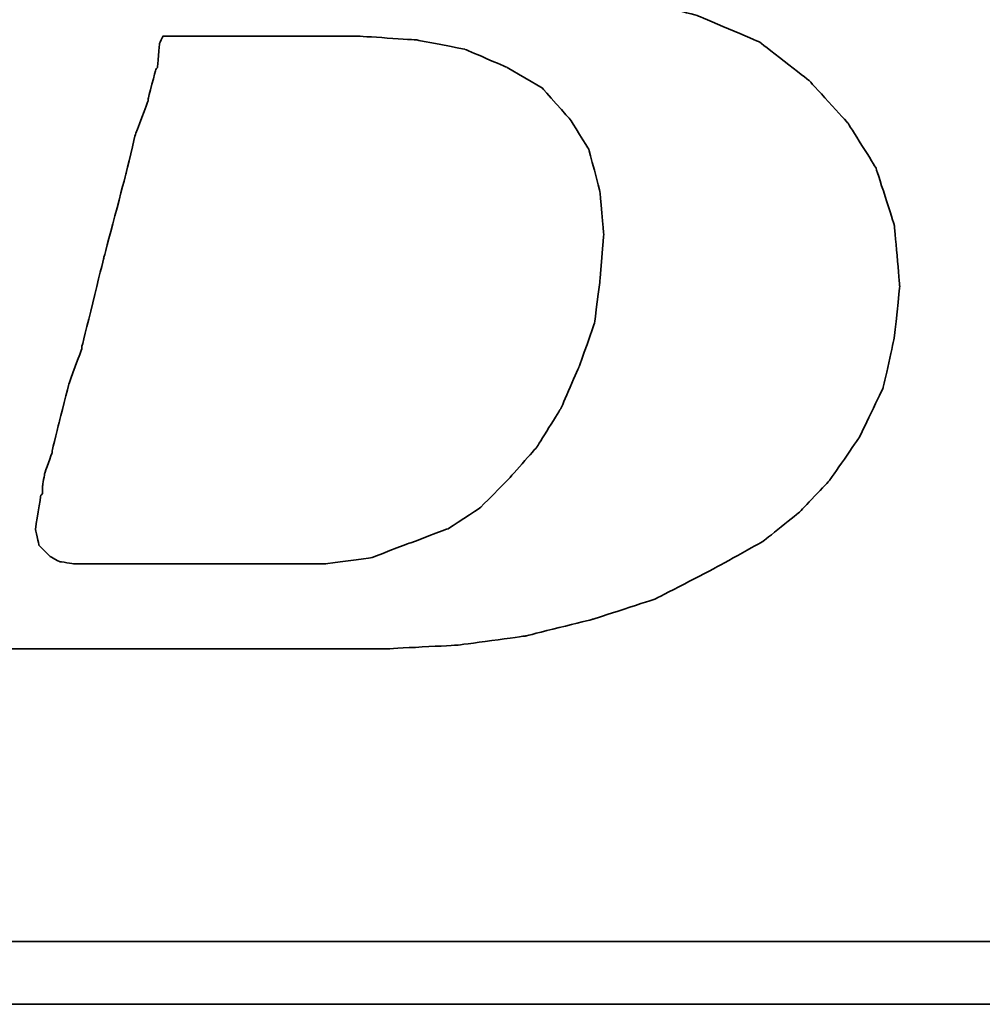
# Model space of a CAD drawing. Extents: x 158 to 713, y 26 to 428.
# Tile 27 of 50: x 674.26 to 675.88, y 88.39 to 90.04. Entities that reach past the tile are written whole.
import ezdxf

# ---------------------------------------------------------------- set-up
doc = ezdxf.new("R2010")
doc.units = 0
doc.header["$MEASUREMENT"] = 0
doc.layers.add('DIM', color=4, linetype='CONTINUOUS')
doc.layers.add('layer 1', color=7, linetype='CONTINUOUS')

# ---------------------------------------------------------------- blocks, each defined once
blk = doc.blocks.new('TBI MOTION logo(完整正式版)')
at = {"layer": 'layer 1', "color": 22, "lineweight": 35}
for points, knots in [([(-64.65375, -6.86375), (-64.65375, -6.86375), (-64.84375, -7.29625), (-64.84375, -7.29625), (-64.84375, -7.29625), (-64.84375, -7.29625), (-64.86875, -7.34375), (-64.86875, -7.34375), (-64.86875, -7.34375), (-64.86875, -7.34375), (-64.86875, -7.36875), (-64.86875, -7.36875), (-64.86875, -7.36875), (-64.86875, -7.36875), (-65.15375, -7.65375), (-65.15375, -7.65375), (-65.15375, -7.65375), (-65.15375, -7.65375), (-65.17875, -7.65375), (-65.17875, -7.65375), (-65.17875, -7.65375), (-65.17875, -7.65375), (-65.20375, -7.67875), (-65.20375, -7.67875), (-65.20375, -7.67875), (-65.20375, -7.67875), (-65.58875, -7.87125), (-65.58875, -7.87125), (-65.58875, -7.87125), (-65.58875, -7.87125), (-65.63375, -7.87125), (-65.63375, -7.87125), (-65.63375, -7.87125), (-65.63375, -7.87125), (-65.65875, -7.89375), (-65.65875, -7.89375), (-65.65875, -7.89375), (-65.65875, -7.89375), (-66.09375, -7.94375), (-66.09375, -7.94375), (-66.09375, -7.94375), (-66.09375, -7.94375), (-66.11375, -7.94375), (-66.11375, -7.94375), (-66.11375, -7.94375), (-66.11375, -7.94375), (-66.16375, -7.94375), (-66.16375, -7.94375), (-66.16375, -7.94375), (-66.16375, -7.94375), (-66.30875, -7.94375), (-66.30875, -7.94375), (-66.30875, -7.94375), (-66.30875, -7.94375), (-66.69375, -7.94375), (-66.69375, -7.94375), (-66.69375, -7.94375), (-66.69375, -7.94375), (-67.07375, -7.94375), (-67.07375, -7.94375), (-67.07375, -7.94375), (-67.07375, -7.94375), (-67.12375, -7.94375), (-67.12375, -7.94375), (-67.12375, -7.94375), (-67.12375, -7.94375), (-67.12375, -7.96625), (-67.12375, -7.96625), (-67.12375, -7.96625), (-67.12375, -7.96625), (-67.14875, -7.99125), (-67.14875, -7.99125), (-67.14875, -7.99125), (-67.14875, -7.99125), (-67.24375, -8.34875), (-67.24375, -8.34875), (-67.24375, -8.34875), (-67.24375, -8.34875), (-67.31375, -8.68625), (-67.31375, -8.68625), (-67.31375, -8.68625), (-67.31375, -8.68625), (-67.26875, -8.68625), (-67.26875, -8.68625), (-67.26875, -8.68625), (-67.26875, -8.68625), (-67.07375, -8.68625), (-67.07375, -8.68625), (-67.07375, -8.68625), (-67.07375, -8.68625), (-66.54875, -8.68625), (-66.54875, -8.68625), (-66.54875, -8.68625), (-66.54875, -8.68625), (-65.82625, -8.68625), (-65.82625, -8.68625), (-65.82625, -8.68625), (-65.82625, -8.68625), (-65.01375, -8.68625), (-65.01375, -8.68625), (-65.01375, -8.68625), (-65.01375, -8.68625), (-64.05375, -8.68625), (-64.05375, -8.68625), (-64.05375, -8.68625), (-64.05375, -8.68625), (-62.08375, -8.68625), (-62.08375, -8.68625), (-62.08375, -8.68625), (-62.08375, -8.68625), (-60.06875, -8.68625), (-60.06875, -8.68625), (-60.06875, -8.68625), (-60.06875, -8.68625), (-59.10875, -8.68625), (-59.10875, -8.68625), (-59.10875, -8.68625), (-59.10875, -8.68625), (-58.29375, -8.68625), (-58.29375, -8.68625), (-58.29375, -8.68625), (-58.29375, -8.68625), (-57.57375, -8.68625), (-57.57375, -8.68625), (-57.57375, -8.68625), (-57.57375, -8.68625), (-57.04875, -8.68625), (-57.04875, -8.68625), (-57.04875, -8.68625), (-57.04875, -8.68625), (-56.85375, -8.68625), (-56.85375, -8.68625), (-56.85375, -8.68625), (-56.85375, -8.68625), (-56.70875, -8.68625), (-56.70875, -8.68625), (-56.70875, -8.68625), (-56.70875, -8.68625), (-56.61375, -8.68625), (-56.61375, -8.68625), (-56.61375, -8.68625), (-56.61375, -8.68625), (-56.56875, -8.68625), (-56.56875, -8.68625), (-56.56875, -8.68625), (-56.56875, -8.68625), (-55.65375, -8.63875), (-55.65375, -8.63875), (-55.65375, -8.63875), (-55.65375, -8.63875), (-54.76875, -8.51875), (-54.76875, -8.51875), (-54.76875, -8.51875), (-54.76875, -8.51875), (-53.90375, -8.30375), (-53.90375, -8.30375), (-53.90375, -8.30375), (-53.90375, -8.30375), (-53.08875, -8.03875), (-53.08875, -8.03875), (-53.08875, -8.03875), (-53.08875, -8.03875), (-52.34375, -7.65375), (-52.34375, -7.65375), (-52.34375, -7.65375), (-52.34375, -7.65375), (-51.69875, -7.29625), (-51.69875, -7.29625), (-51.69875, -7.29625), (-51.69875, -7.29625), (-51.21875, -6.91125), (-51.21875, -6.91125), (-51.21875, -6.91125), (-51.21875, -6.91125), (-50.83375, -6.50375), (-50.83375, -6.50375), (-50.83375, -6.50375), (-50.83375, -6.50375), (-50.44875, -5.94875), (-50.44875, -5.94875), (-50.44875, -5.94875), (-50.44875, -5.94875), (-50.13875, -5.30375), (-50.13875, -5.30375), (-50.13875, -5.30375), (-50.13875, -5.30375), (-49.99375, -4.65375), (-49.99375, -4.65375), (-49.99375, -4.65375), (-49.99375, -4.65375), (-49.92375, -3.98375), (-49.92375, -3.98375), (-49.92375, -3.98375), (-49.92375, -3.98375), (-49.99375, -3.19374), (-49.99375, -3.19374), (-49.99375, -3.19374), (-49.99375, -3.19374), (-50.23374, -2.44874), (-50.23374, -2.44874), (-50.23374, -2.44874), (-50.23374, -2.44874), (-50.59375, -1.87374), (-50.59375, -1.87374), (-50.59375, -1.87374), (-50.59375, -1.87374), (-51.09875, -1.31874), (-51.09875, -1.31874), (-51.09875, -1.31874), (-51.09875, -1.31874), (-51.74375, -0.81875), (-51.74375, -0.81875), (-51.74375, -0.81875), (-51.74375, -0.81875), (-52.53875, -0.48125), (-52.53875, -0.48125), (-52.53875, -0.48125), (-52.53875, -0.48125), (-53.47375, -0.21875), (-53.47375, -0.21875), (-53.47375, -0.21875), (-53.47375, -0.21875), (-54.52875, -0.04874), (-54.52875, -0.04874), (-54.52875, -0.04874), (-54.52875, -0.04874), (-55.65375, 0.12125), (-55.65375, 0.12125), (-55.65375, 0.12125), (-55.65375, 0.12125), (-54.50375, 0.28624), (-54.50375, 0.28624), (-54.50375, 0.28624), (-54.50375, 0.28624), (-53.83375, 0.38124), (-53.83375, 0.38124), (-53.83375, 0.38124), (-53.83375, 0.38124), (-53.18375, 0.50125), (-53.18375, 0.50125), (-53.18375, 0.50125), (-53.18375, 0.50125), (-52.55875, 0.66874), (-52.55875, 0.66874), (-52.55875, 0.66874), (-52.55875, 0.66874), (-52.03375, 0.86124), (-52.03375, 0.86124), (-52.03375, 0.86124), (-52.03375, 0.86124), (-51.50374, 1.03124), (-51.50374, 1.03124), (-51.50374, 1.03124), (-51.50374, 1.03124), (-51.09875, 1.27125), (-51.09875, 1.27125), (-51.09875, 1.27125), (-51.09875, 1.27125), (-50.71375, 1.48624), (-50.71375, 1.48624), (-50.71375, 1.48624), (-50.71375, 1.48624), (-50.37625, 1.77625), (-50.37625, 1.77625), (-50.37625, 1.77625), (-50.37625, 1.77625), (-49.82375, 2.37625), (-49.82375, 2.37625), (-49.82375, 2.37625), (-49.82375, 2.37625), (-49.41875, 2.99625), (-49.41875, 2.99625), (-49.41875, 2.99625), (-49.41875, 2.99625), (-49.22375, 3.76625), (-49.22375, 3.76625), (-49.22375, 3.76625), (-49.22375, 3.76625), (-49.15375, 4.50874), (-49.15375, 4.50874), (-49.15375, 4.50874), (-49.15375, 4.50874), (-49.20375, 5.25125), (-49.20375, 5.25125), (-49.20375, 5.25125), (-49.20375, 5.25125), (-49.41875, 5.92625), (-49.41875, 5.92625), (-49.41875, 5.92625), (-49.41875, 5.92625), (-49.77875, 6.47625), (-49.77875, 6.47625), (-49.77875, 6.47625), (-49.77875, 6.47625), (-50.33125, 7.02624), (-50.33125, 7.02624), (-50.33125, 7.02624), (-50.33125, 7.02624), (-51.00125, 7.43625), (-51.00125, 7.43625), (-51.00125, 7.43625), (-51.00125, 7.43625), (-51.79375, 7.72625), (-51.79375, 7.72625), (-51.79375, 7.72625), (-51.79375, 7.72625), (-52.72875, 7.89124), (-52.72875, 7.89124), (-52.72875, 7.89124), (-52.72875, 7.89124), (-53.83375, 7.98625), (-53.83375, 7.98625), (-53.83375, 7.98625), (-53.83375, 7.98625), (-53.92875, 7.98625), (-53.92875, 7.98625), (-53.92875, 7.98625), (-53.92875, 7.98625), (-54.26375, 7.98625), (-54.26375, 7.98625), (-54.26375, 7.98625), (-54.26375, 7.98625), (-54.74375, 7.98625), (-54.74375, 7.98625), (-54.74375, 7.98625), (-54.74375, 7.98625), (-55.36875, 7.98625), (-55.36875, 7.98625), (-55.36875, 7.98625), (-55.36875, 7.98625), (-56.13375, 7.98625), (-56.13375, 7.98625), (-56.13375, 7.98625), (-56.13375, 7.98625), (-56.94875, 7.98625), (-56.94875, 7.98625), (-56.94875, 7.98625), (-56.94875, 7.98625), (-58.77625, 7.98625), (-58.77625, 7.98625), (-58.77625, 7.98625), (-58.77625, 7.98625), (-60.59875, 7.98625), (-60.59875, 7.98625), (-60.59875, 7.98625), (-60.59875, 7.98625), (-61.41375, 7.98625), (-61.41375, 7.98625), (-61.41375, 7.98625), (-61.41375, 7.98625), (-62.17875, 7.98625), (-62.17875, 7.98625), (-62.17875, 7.98625), (-62.17875, 7.98625), (-62.80375, 7.98625), (-62.80375, 7.98625), (-62.80375, 7.98625), (-62.80375, 7.98625), (-63.30625, 7.98625), (-63.30625, 7.98625), (-63.30625, 7.98625), (-63.30625, 7.98625), (-63.57375, 7.98625), (-63.57375, 7.98625), (-63.57375, 7.98625), (-63.57375, 7.98625), (-63.57375, 7.96375), (-63.57375, 7.96375), (-63.57375, 7.96375), (-63.57375, 7.96375), (-63.59875, 7.94125), (-63.59875, 7.94125), (-63.59875, 7.94125), (-63.59875, 7.94125), (-63.69375, 7.55625), (-63.69375, 7.55625), (-63.69375, 7.55625), (-63.69375, 7.55625), (-63.76375, 7.24624), (-63.76375, 7.24624), (-63.76375, 7.24624), (-63.76375, 7.24624), (-63.23875, 7.24624), (-63.23875, 7.24624), (-63.23875, 7.24624), (-63.23875, 7.24624), (-62.75875, 7.24624), (-62.75875, 7.24624), (-62.75875, 7.24624), (-62.75875, 7.24624), (-62.61125, 7.24624), (-62.61125, 7.24624), (-62.61125, 7.24624), (-62.61125, 7.24624), (-62.56625, 7.24624), (-62.56625, 7.24624), (-62.56625, 7.24624), (-62.56625, 7.24624), (-62.22875, 7.24624), (-62.22875, 7.24624), (-62.22875, 7.24624), (-62.22875, 7.24624), (-62.20375, 7.24624), (-62.20375, 7.24624), (-62.20375, 7.24624), (-62.20375, 7.24624), (-62.17875, 7.21875), (-62.17875, 7.21875), (-62.17875, 7.21875), (-62.17875, 7.21875), (-61.96375, 7.17125), (-61.96375, 7.17125), (-61.96375, 7.17125), (-61.96375, 7.17125), (-61.72375, 7.12624), (-61.72375, 7.12624), (-61.72375, 7.12624), (-61.72375, 7.12624), (-61.70375, 7.12624), (-61.70375, 7.12624), (-61.70375, 7.12624), (-61.70375, 7.12624), (-61.55875, 7.07624), (-61.55875, 7.07624), (-61.55875, 7.07624), (-61.55875, 7.07624), (-61.50875, 7.07624), (-61.50875, 7.07624), (-61.50875, 7.07624), (-61.50875, 7.07624), (-61.48375, 7.02624), (-61.48375, 7.02624), (-61.48375, 7.02624), (-61.48375, 7.02624), (-61.31875, 6.83375), (-61.31875, 6.83375), (-61.31875, 6.83375), (-61.31875, 6.83375), (-61.29375, 6.81125), (-61.29375, 6.81125), (-61.29375, 6.81125), (-61.29375, 6.81125), (-61.29375, 6.78625), (-61.29375, 6.78625), (-61.29375, 6.78625), (-61.29375, 6.78625), (-61.19875, 6.50124), (-61.19875, 6.50124), (-61.19875, 6.50124), (-61.19875, 6.50124), (-61.17375, 6.45124), (-61.17375, 6.45124), (-61.17375, 6.45124), (-61.17375, 6.45124), (-61.19875, 6.40625), (-61.19875, 6.40625), (-61.19875, 6.40625), (-61.19875, 6.40625), (-61.26875, 5.99624), (-61.26875, 5.99624), (-61.26875, 5.99624), (-61.26875, 5.99624), (-61.26875, 5.85125), (-61.26875, 5.85125), (-61.26875, 5.85125), (-61.26875, 5.85125), (-61.26875, 5.82625), (-61.26875, 5.82625), (-61.26875, 5.82625), (-61.26875, 5.82625), (-61.29375, 5.80625), (-61.29375, 5.80625), (-61.29375, 5.80625), (-61.29375, 5.80625), (-61.34125, 5.66125), (-61.34125, 5.66125), (-61.34125, 5.66125), (-61.34125, 5.66125), (-61.41375, 5.44625), (-61.41375, 5.44625), (-61.41375, 5.44625), (-61.41375, 5.44625), (-61.48375, 5.15625), (-61.48375, 5.15625), (-61.48375, 5.15625), (-61.48375, 5.15625), (-61.58375, 4.82124), (-61.58375, 4.82124), (-61.58375, 4.82124), (-61.58375, 4.82124), (-61.79875, 4.00375), (-61.79875, 4.00375), (-61.79875, 4.00375), (-61.79875, 4.00375), (-62.05875, 2.99625), (-62.05875, 2.99625), (-62.05875, 2.99625), (-62.05875, 2.99625), (-62.34875, 1.91625), (-62.34875, 1.91625), (-62.34875, 1.91625), (-62.34875, 1.91625), (-62.97375, -0.41124), (-62.97375, -0.41124), (-62.97375, -0.41124), (-62.97375, -0.41124), (-63.59875, -2.75875), (-63.59875, -2.75875), (-63.59875, -2.75875), (-63.59875, -2.75875), (-63.88375, -3.86374), (-63.88375, -3.86374), (-63.88375, -3.86374), (-63.88375, -3.86374), (-64.14875, -4.82374), (-64.14875, -4.82374), (-64.14875, -4.82374), (-64.14875, -4.82374), (-64.36375, -5.64125), (-64.36375, -5.64125), (-64.36375, -5.64125), (-64.36375, -5.64125), (-64.43625, -5.97625), (-64.43625, -5.97625), (-64.43625, -5.97625), (-64.43625, -5.97625), (-64.50875, -6.28625), (-64.50875, -6.28625), (-64.50875, -6.28625), (-64.50875, -6.28625), (-64.50875, -6.30875), (-64.50875, -6.30875), (-64.50875, -6.30875), (-64.50875, -6.30875), (-64.57875, -6.50375), (-64.57875, -6.50375), (-64.57875, -6.50375), (-64.57875, -6.50375), (-64.62875, -6.69625), (-64.62875, -6.69625), (-64.62875, -6.69625), (-64.62875, -6.69625), (-64.62875, -6.76875), (-64.62875, -6.76875), (-64.62875, -6.76875), (-64.62875, -6.76875), (-64.62875, -6.81375), (-64.62875, -6.81375), (-64.62875, -6.81375), (-64.62875, -6.81375), (-64.62875, -6.83875), (-64.62875, -6.83875), (-64.62875, -6.83875), (-64.62875, -6.83875), (-64.65375, -6.86375), (-64.65375, -6.86375)], [0, 0, 0, 0, 0.00719424, 0.00719424, 0.00719424, 0.00719425, 0.01438849, 0.01438849, 0.01438849, 0.0143885, 0.02158273, 0.02158273, 0.02158273, 0.02158274, 0.02877698, 0.02877698, 0.02877698, 0.02877699, 0.03597122, 0.03597122, 0.03597122, 0.03597123, 0.04316547, 0.04316547, 0.04316547, 0.04316548, 0.05035971, 0.05035971, 0.05035971, 0.05035972, 0.05755396, 0.05755396, 0.05755396, 0.05755397, 0.0647482, 0.0647482, 0.0647482, 0.06474821, 0.07194245, 0.07194245, 0.07194245, 0.07194246, 0.07913669, 0.07913669, 0.07913669, 0.0791367, 0.08633094, 0.08633094, 0.08633094, 0.08633095, 0.09352518, 0.09352518, 0.09352518, 0.09352519, 0.10071942, 0.10071942, 0.10071942, 0.10071943, 0.10791367, 0.10791367, 0.10791367, 0.10791368, 0.11510791, 0.11510791, 0.11510791, 0.11510792, 0.12230216, 0.12230216, 0.12230216, 0.12230217, 0.1294964, 0.1294964, 0.1294964, 0.12949641, 0.13669065, 0.13669065, 0.13669065, 0.13669066, 0.14388489, 0.14388489, 0.14388489, 0.1438849, 0.15107914, 0.15107914, 0.15107914, 0.15107915, 0.15827338, 0.15827338, 0.15827338, 0.15827339, 0.16546763, 0.16546763, 0.16546763, 0.16546764, 0.17266187, 0.17266187, 0.17266187, 0.17266188, 0.17985612, 0.17985612, 0.17985612, 0.17985613, 0.18705036, 0.18705036, 0.18705036, 0.18705037, 0.1942446, 0.1942446, 0.1942446, 0.19424461, 0.20143885, 0.20143885, 0.20143885, 0.20143886, 0.20863309, 0.20863309, 0.20863309, 0.2086331, 0.21582734, 0.21582734, 0.21582734, 0.21582735, 0.22302158, 0.22302158, 0.22302158, 0.22302159, 0.23021583, 0.23021583, 0.23021583, 0.23021584, 0.23741007, 0.23741007, 0.23741007, 0.23741008, 0.24460432, 0.24460432, 0.24460432, 0.24460433, 0.25179856, 0.25179856, 0.25179856, 0.25179857, 0.25899281, 0.25899281, 0.25899281, 0.25899282, 0.26618705, 0.26618705, 0.26618705, 0.26618706, 0.27338129, 0.27338129, 0.27338129, 0.2733813, 0.28057554, 0.28057554, 0.28057554, 0.28057555, 0.28776978, 0.28776978, 0.28776978, 0.28776979, 0.29496403, 0.29496403, 0.29496403, 0.29496404, 0.30215827, 0.30215827, 0.30215827, 0.30215828, 0.30935252, 0.30935252, 0.30935252, 0.30935253, 0.31654676, 0.31654676, 0.31654676, 0.31654677, 0.32374101, 0.32374101, 0.32374101, 0.32374102, 0.33093525, 0.33093525, 0.33093525, 0.33093526, 0.3381295, 0.3381295, 0.3381295, 0.33812951, 0.34532374, 0.34532374, 0.34532374, 0.34532375, 0.35251799, 0.35251799, 0.35251799, 0.352518, 0.35971223, 0.35971223, 0.35971223, 0.35971224, 0.36690647, 0.36690647, 0.36690647, 0.36690648, 0.37410072, 0.37410072, 0.37410072, 0.37410073, 0.38129496, 0.38129496, 0.38129496, 0.38129497, 0.38848921, 0.38848921, 0.38848921, 0.38848922, 0.39568345, 0.39568345, 0.39568345, 0.39568346, 0.4028777, 0.4028777, 0.4028777, 0.40287771, 0.41007194, 0.41007194, 0.41007194, 0.41007195, 0.41726619, 0.41726619, 0.41726619, 0.4172662, 0.42446043, 0.42446043, 0.42446043, 0.42446044, 0.43165468, 0.43165468, 0.43165468, 0.43165469, 0.43884892, 0.43884892, 0.43884892, 0.43884893, 0.44604317, 0.44604317, 0.44604317, 0.44604318, 0.45323741, 0.45323741, 0.45323741, 0.45323742, 0.46043165, 0.46043165, 0.46043165, 0.46043166, 0.4676259, 0.4676259, 0.4676259, 0.46762591, 0.47482014, 0.47482014, 0.47482014, 0.47482015, 0.48201439, 0.48201439, 0.48201439, 0.4820144, 0.48920863, 0.48920863, 0.48920863, 0.48920864, 0.49640288, 0.49640288, 0.49640288, 0.49640289, 0.50359712, 0.50359712, 0.50359712, 0.50359713, 0.51079137, 0.51079137, 0.51079137, 0.51079138, 0.51798561, 0.51798561, 0.51798561, 0.51798562, 0.52517986, 0.52517986, 0.52517986, 0.52517987, 0.5323741, 0.5323741, 0.5323741, 0.53237411, 0.53956835, 0.53956835, 0.53956835, 0.53956836, 0.54676259, 0.54676259, 0.54676259, 0.5467626, 0.55395683, 0.55395683, 0.55395683, 0.55395684, 0.56115108, 0.56115108, 0.56115108, 0.56115109, 0.56834532, 0.56834532, 0.56834532, 0.56834533, 0.57553957, 0.57553957, 0.57553957, 0.57553958, 0.58273381, 0.58273381, 0.58273381, 0.58273382, 0.58992806, 0.58992806, 0.58992806, 0.58992807, 0.5971223, 0.5971223, 0.5971223, 0.59712231, 0.60431655, 0.60431655, 0.60431655, 0.60431656, 0.61151079, 0.61151079, 0.61151079, 0.6115108, 0.61870504, 0.61870504, 0.61870504, 0.61870505, 0.62589928, 0.62589928, 0.62589928, 0.62589929, 0.63309353, 0.63309353, 0.63309353, 0.63309354, 0.64028777, 0.64028777, 0.64028777, 0.64028778, 0.64748201, 0.64748201, 0.64748201, 0.64748202, 0.65467626, 0.65467626, 0.65467626, 0.65467627, 0.6618705, 0.6618705, 0.6618705, 0.66187051, 0.66906475, 0.66906475, 0.66906475, 0.66906476, 0.67625899, 0.67625899, 0.67625899, 0.676259, 0.68345324, 0.68345324, 0.68345324, 0.68345325, 0.69064748, 0.69064748, 0.69064748, 0.69064749, 0.69784173, 0.69784173, 0.69784173, 0.69784174, 0.70503597, 0.70503597, 0.70503597, 0.70503598, 0.71223022, 0.71223022, 0.71223022, 0.71223023, 0.71942446, 0.71942446, 0.71942446, 0.71942447, 0.72661871, 0.72661871, 0.72661871, 0.72661872, 0.73381295, 0.73381295, 0.73381295, 0.73381296, 0.74100719, 0.74100719, 0.74100719, 0.7410072, 0.74820144, 0.74820144, 0.74820144, 0.74820145, 0.75539568, 0.75539568, 0.75539568, 0.75539569, 0.76258993, 0.76258993, 0.76258993, 0.76258994, 0.76978417, 0.76978417, 0.76978417, 0.76978418, 0.77697842, 0.77697842, 0.77697842, 0.77697843, 0.78417266, 0.78417266, 0.78417266, 0.78417267, 0.79136691, 0.79136691, 0.79136691, 0.79136692, 0.79856115, 0.79856115, 0.79856115, 0.79856116, 0.8057554, 0.8057554, 0.8057554, 0.80575541, 0.81294964, 0.81294964, 0.81294964, 0.81294965, 0.82014388, 0.82014388, 0.82014388, 0.82014389, 0.82733813, 0.82733813, 0.82733813, 0.82733814, 0.83453237, 0.83453237, 0.83453237, 0.83453238, 0.84172662, 0.84172662, 0.84172662, 0.84172663, 0.84892086, 0.84892086, 0.84892086, 0.84892087, 0.85611511, 0.85611511, 0.85611511, 0.85611512, 0.86330935, 0.86330935, 0.86330935, 0.86330936, 0.8705036, 0.8705036, 0.8705036, 0.87050361, 0.87769784, 0.87769784, 0.87769784, 0.87769785, 0.88489209, 0.88489209, 0.88489209, 0.8848921, 0.89208633, 0.89208633, 0.89208633, 0.89208634, 0.89928058, 0.89928058, 0.89928058, 0.89928059, 0.90647482, 0.90647482, 0.90647482, 0.90647483, 0.91366906, 0.91366906, 0.91366906, 0.91366907, 0.92086331, 0.92086331, 0.92086331, 0.92086332, 0.92805755, 0.92805755, 0.92805755, 0.92805756, 0.9352518, 0.9352518, 0.9352518, 0.93525181, 0.94244604, 0.94244604, 0.94244604, 0.94244605, 0.94964029, 0.94964029, 0.94964029, 0.9496403, 0.95683453, 0.95683453, 0.95683453, 0.95683454, 0.96402878, 0.96402878, 0.96402878, 0.96402879, 0.97122302, 0.97122302, 0.97122302, 0.97122303, 0.97841727, 0.97841727, 0.97841727, 0.97841728, 0.98561151, 0.98561151, 0.98561151, 0.98561152, 0.99280576, 0.99280576, 0.99280576, 0.99280577, 1, 1, 1, 1]), ([(-61.03125, -6.57375), (-61.03125, -6.57375), (-61.03125, -6.67125), (-61.03125, -6.67125), (-61.03125, -6.67125), (-61.03125, -6.67125), (-61.05375, -6.69625), (-61.05375, -6.69625), (-61.05375, -6.69625), (-61.05375, -6.69625), (-61.12375, -7.12875), (-61.12375, -7.12875), (-61.12375, -7.12875), (-61.12375, -7.12875), (-61.07875, -7.34375), (-61.07875, -7.34375), (-61.07875, -7.34375), (-61.07875, -7.34375), (-60.93375, -7.48875), (-60.93375, -7.48875), (-60.93375, -7.48875), (-60.93375, -7.48875), (-60.81375, -7.55625), (-60.81375, -7.55625), (-60.81375, -7.55625), (-60.81375, -7.55625), (-60.62375, -7.58375), (-60.62375, -7.58375), (-60.62375, -7.58375), (-60.62375, -7.58375), (-60.30875, -7.58375), (-60.30875, -7.58375), (-60.30875, -7.58375), (-60.30875, -7.58375), (-59.97375, -7.58375), (-59.97375, -7.58375), (-59.97375, -7.58375), (-59.97375, -7.58375), (-59.87875, -7.58375), (-59.87875, -7.58375), (-59.87875, -7.58375), (-59.87875, -7.58375), (-59.63625, -7.58375), (-59.63625, -7.58375), (-59.63625, -7.58375), (-59.63625, -7.58375), (-58.96875, -7.58375), (-58.96875, -7.58375), (-58.96875, -7.58375), (-58.96875, -7.58375), (-58.29375, -7.58375), (-58.29375, -7.58375), (-58.29375, -7.58375), (-58.29375, -7.58375), (-58.05375, -7.58375), (-58.05375, -7.58375), (-58.05375, -7.58375), (-58.05375, -7.58375), (-57.98375, -7.58375), (-57.98375, -7.58375), (-57.98375, -7.58375), (-57.98375, -7.58375), (-57.35875, -7.58375), (-57.35875, -7.58375), (-57.35875, -7.58375), (-57.35875, -7.58375), (-56.78375, -7.50875), (-56.78375, -7.50875), (-56.78375, -7.50875), (-56.78375, -7.50875), (-56.27875, -7.31875), (-56.27875, -7.31875), (-56.27875, -7.31875), (-56.27875, -7.31875), (-55.77375, -7.12875), (-55.77375, -7.12875), (-55.77375, -7.12875), (-55.77375, -7.12875), (-55.36875, -6.86375), (-55.36875, -6.86375), (-55.36875, -6.86375), (-55.36875, -6.86375), (-55.00875, -6.50375), (-55.00875, -6.50375), (-55.00875, -6.50375), (-55.00875, -6.50375), (-54.62375, -6.06875), (-54.62375, -6.06875), (-54.62375, -6.06875), (-54.62375, -6.06875), (-54.31375, -5.56875), (-54.31375, -5.56875), (-54.31375, -5.56875), (-54.31375, -5.56875), (-54.07375, -5.01625), (-54.07375, -5.01625), (-54.07375, -5.01625), (-54.07375, -5.01625), (-53.87875, -4.46374), (-53.87875, -4.46374), (-53.87875, -4.46374), (-53.87875, -4.46374), (-53.80875, -3.91375), (-53.80875, -3.91375), (-53.80875, -3.91375), (-53.80875, -3.91375), (-53.75875, -3.31375), (-53.75875, -3.31375), (-53.75875, -3.31375), (-53.75875, -3.31375), (-53.80875, -2.75875), (-53.80875, -2.75875), (-53.80875, -2.75875), (-53.80875, -2.75875), (-53.95375, -2.20875), (-53.95375, -2.20875), (-53.95375, -2.20875), (-53.95375, -2.20875), (-54.19375, -1.82625), (-54.19375, -1.82625), (-54.19375, -1.82625), (-54.19375, -1.82625), (-54.55375, -1.41875), (-54.55375, -1.41875), (-54.55375, -1.41875), (-54.55375, -1.41875), (-55.00875, -1.15125), (-55.00875, -1.15125), (-55.00875, -1.15125), (-55.00875, -1.15125), (-55.56125, -0.91375), (-55.56125, -0.91375), (-55.56125, -0.91375), (-55.56125, -0.91375), (-56.18125, -0.79375), (-56.18125, -0.79375), (-56.18125, -0.79375), (-56.18125, -0.79375), (-56.94875, -0.74374), (-56.94875, -0.74374), (-56.94875, -0.74374), (-56.94875, -0.74374), (-56.99875, -0.74374), (-56.99875, -0.74374), (-56.99875, -0.74374), (-56.99875, -0.74374), (-57.09375, -0.74374), (-57.09375, -0.74374), (-57.09375, -0.74374), (-57.09375, -0.74374), (-57.38375, -0.74374), (-57.38375, -0.74374), (-57.38375, -0.74374), (-57.38375, -0.74374), (-57.76875, -0.74374), (-57.76875, -0.74374), (-57.76875, -0.74374), (-57.76875, -0.74374), (-58.24625, -0.74374), (-58.24625, -0.74374), (-58.24625, -0.74374), (-58.24625, -0.74374), (-58.72875, -0.74374), (-58.72875, -0.74374), (-58.72875, -0.74374), (-58.72875, -0.74374), (-59.20875, -0.74374), (-59.20875, -0.74374), (-59.20875, -0.74374), (-59.20875, -0.74374), (-59.46875, -0.74374), (-59.46875, -0.74374), (-59.46875, -0.74374), (-59.46875, -0.74374), (-59.51625, -0.83875), (-59.51625, -0.83875), (-59.51625, -0.83875), (-59.51625, -0.83875), (-59.54375, -1.15125), (-59.54375, -1.15125), (-59.54375, -1.15125), (-59.54375, -1.15125), (-59.56375, -1.17874), (-59.56375, -1.17874), (-59.56375, -1.17874), (-59.56375, -1.17874), (-59.66375, -1.55875), (-59.66375, -1.55875), (-59.66375, -1.55875), (-59.66375, -1.55875), (-59.66375, -1.58375), (-59.66375, -1.58375), (-59.66375, -1.58375), (-59.66375, -1.58375), (-59.82875, -2.01874), (-59.82875, -2.01874), (-59.82875, -2.01874), (-59.82875, -2.01874), (-59.94875, -2.52125), (-59.94875, -2.52125), (-59.94875, -2.52125), (-59.94875, -2.52125), (-60.23875, -3.62375), (-60.23875, -3.62375), (-60.23875, -3.62375), (-60.23875, -3.62375), (-60.52375, -4.77624), (-60.52375, -4.77624), (-60.52375, -4.77624), (-60.52375, -4.77624), (-60.52375, -4.79874), (-60.52375, -4.79874), (-60.52375, -4.79874), (-60.52375, -4.79874), (-60.69125, -5.25375), (-60.69125, -5.25375), (-60.69125, -5.25375), (-60.69125, -5.25375), (-60.81375, -5.73625), (-60.81375, -5.73625), (-60.81375, -5.73625), (-60.81375, -5.73625), (-60.90875, -6.11875), (-60.90875, -6.11875), (-60.90875, -6.11875), (-60.90875, -6.11875), (-60.90875, -6.14375), (-60.90875, -6.14375), (-60.90875, -6.14375), (-60.90875, -6.14375), (-61.00375, -6.40875), (-61.00375, -6.40875), (-61.00375, -6.40875), (-61.00375, -6.40875), (-61.03125, -6.57375), (-61.03125, -6.57375)], [0, 0, 0, 0, 0.01694915, 0.01694915, 0.01694915, 0.01694916, 0.03389831, 0.03389831, 0.03389831, 0.03389832, 0.05084746, 0.05084746, 0.05084746, 0.05084747, 0.06779661, 0.06779661, 0.06779661, 0.06779662, 0.08474576, 0.08474576, 0.08474576, 0.08474577, 0.10169492, 0.10169492, 0.10169492, 0.10169493, 0.11864407, 0.11864407, 0.11864407, 0.11864408, 0.13559322, 0.13559322, 0.13559322, 0.13559323, 0.15254237, 0.15254237, 0.15254237, 0.15254238, 0.16949153, 0.16949153, 0.16949153, 0.16949154, 0.18644068, 0.18644068, 0.18644068, 0.18644069, 0.20338983, 0.20338983, 0.20338983, 0.20338984, 0.22033898, 0.22033898, 0.22033898, 0.22033899, 0.23728814, 0.23728814, 0.23728814, 0.23728815, 0.25423729, 0.25423729, 0.25423729, 0.2542373, 0.27118644, 0.27118644, 0.27118644, 0.27118645, 0.28813559, 0.28813559, 0.28813559, 0.2881356, 0.30508475, 0.30508475, 0.30508475, 0.30508476, 0.3220339, 0.3220339, 0.3220339, 0.32203391, 0.33898305, 0.33898305, 0.33898305, 0.33898306, 0.3559322, 0.3559322, 0.3559322, 0.35593221, 0.37288136, 0.37288136, 0.37288136, 0.37288137, 0.38983051, 0.38983051, 0.38983051, 0.38983052, 0.40677966, 0.40677966, 0.40677966, 0.40677967, 0.42372881, 0.42372881, 0.42372881, 0.42372882, 0.44067797, 0.44067797, 0.44067797, 0.44067798, 0.45762712, 0.45762712, 0.45762712, 0.45762713, 0.47457627, 0.47457627, 0.47457627, 0.47457628, 0.49152542, 0.49152542, 0.49152542, 0.49152543, 0.50847458, 0.50847458, 0.50847458, 0.50847459, 0.52542373, 0.52542373, 0.52542373, 0.52542374, 0.54237288, 0.54237288, 0.54237288, 0.54237289, 0.55932203, 0.55932203, 0.55932203, 0.55932204, 0.57627119, 0.57627119, 0.57627119, 0.5762712, 0.59322034, 0.59322034, 0.59322034, 0.59322035, 0.61016949, 0.61016949, 0.61016949, 0.6101695, 0.62711864, 0.62711864, 0.62711864, 0.62711865, 0.6440678, 0.6440678, 0.6440678, 0.64406781, 0.66101695, 0.66101695, 0.66101695, 0.66101696, 0.6779661, 0.6779661, 0.6779661, 0.67796611, 0.69491525, 0.69491525, 0.69491525, 0.69491526, 0.71186441, 0.71186441, 0.71186441, 0.71186442, 0.72881356, 0.72881356, 0.72881356, 0.72881357, 0.74576271, 0.74576271, 0.74576271, 0.74576272, 0.76271186, 0.76271186, 0.76271186, 0.76271187, 0.77966102, 0.77966102, 0.77966102, 0.77966103, 0.79661017, 0.79661017, 0.79661017, 0.79661018, 0.81355932, 0.81355932, 0.81355932, 0.81355933, 0.83050847, 0.83050847, 0.83050847, 0.83050848, 0.84745763, 0.84745763, 0.84745763, 0.84745764, 0.86440678, 0.86440678, 0.86440678, 0.86440679, 0.88135593, 0.88135593, 0.88135593, 0.88135594, 0.89830508, 0.89830508, 0.89830508, 0.89830509, 0.91525424, 0.91525424, 0.91525424, 0.91525425, 0.93220339, 0.93220339, 0.93220339, 0.9322034, 0.94915254, 0.94915254, 0.94915254, 0.94915255, 0.96610169, 0.96610169, 0.96610169, 0.9661017, 0.98305085, 0.98305085, 0.98305085, 0.98305086, 1, 1, 1, 1]), ([(75.90875, -9.47875), (75.90875, -9.47875), (75.90875, -12.28625), (75.90875, -12.28625), (75.90875, -12.28625), (75.90875, -12.28625), (75.90875, -12.47875), (75.90875, -12.47875), (75.90875, -12.47875), (75.90875, -12.47875), (75.71625, -12.47875), (75.71625, -12.47875), (75.71625, -12.47875), (75.71625, -12.47875), (-88.32875, -12.47875), (-88.32875, -12.47875), (-88.32875, -12.47875), (-88.32875, -12.47875), (-88.32875, -13.29375), (-88.32875, -13.29375), (-88.32875, -13.29375), (-88.32875, -13.29375), (82.89125, -13.29375), (82.89125, -13.29375), (82.89125, -13.29375), (82.89125, -13.29375), (75.90875, -9.47875), (75.90875, -9.47875)], [0, 0, 0, 0, 0.14285714, 0.14285714, 0.14285714, 0.14285715, 0.28571429, 0.28571429, 0.28571429, 0.2857143, 0.42857143, 0.42857143, 0.42857143, 0.42857144, 0.57142857, 0.57142857, 0.57142857, 0.57142858, 0.71428571, 0.71428571, 0.71428571, 0.71428572, 0.85714286, 0.85714286, 0.85714286, 0.85714287, 1, 1, 1, 1])]:
    blk.add_open_spline(points, degree=3, knots=knots, dxfattribs=at)

msp = doc.modelspace()

# ---------------------------------------------------------------- block references
at = {"layer": 'DIM', "xscale": 0.1295999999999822, "yscale": 0.1295999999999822, "zscale": 0.1295999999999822}
msp.add_blockref('TBI MOTION logo(完整正式版)', (682.2127, 90.1096), dxfattribs=at)

doc.saveas('drawing.dxf')
